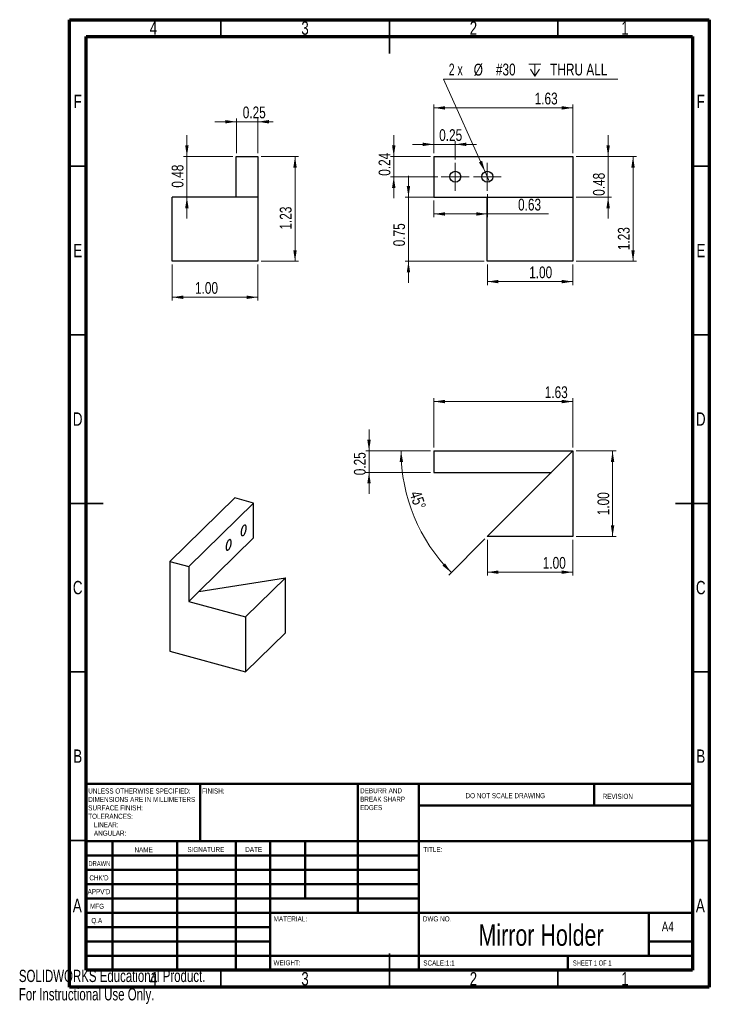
# Model space of a CAD drawing. Header units: inches. Extents: x 0 to 8.1, y 0 to 11.5.
import ezdxf

# ---------------------------------------------------------------- set-up
doc = ezdxf.new("R2010")
doc.units = ezdxf.units.IN
doc.header["$MEASUREMENT"] = 0
doc.styles.add('SLDTEXTSTYLE0', font='TXT', dxfattribs={"width": 0.75})
doc.styles.add('SLDTEXTSTYLE1', font='TXT', dxfattribs={"width": 0.686449})
doc.styles.add('SLDTEXTSTYLE2', font='TXT', dxfattribs={"width": 0.6875})
doc.styles.add('SLDTEXTSTYLE3', font='TXT', dxfattribs={"width": 0.666667})
doc.styles.add('SLDTEXTSTYLE4', font='TXT', dxfattribs={"width": 0.7})
doc.dimstyles.new('SLDDIMSTYLE0', dxfattribs={"dimtxt": 0.137795, "dimasz": 0.13, "dimexe": 0, "dimexo": 0.0625, "dimgap": 0.034449, "dimtad": 1, "dimrnd": 1e-09, "dimzin": 4, "dimdsep": 46, "dimtxsty": 'SLDTEXTSTYLE0', "dimsah": 1, "dimcen": 0.09, "dimadec": 0, "dimazin": 1, "dimtfac": 1, "dimtofl": 0, "dimtmove": 0, "dimatfit": 3, "dimfxl": 1, "dimfrac": 2, "dimtolj": 1, "dimtzin": 12, "dimarcsym": 0})
doc.dimstyles.new('SLDDIMSTYLE1', dxfattribs={"dimtxt": 0.137795, "dimasz": 0.13, "dimexe": 0, "dimexo": 0.0625, "dimgap": 0.034449, "dimtad": 1, "dimrnd": 1e-09, "dimdsep": 46, "dimtxsty": 'SLDTEXTSTYLE0', "dimsah": 1, "dimcen": 0.09, "dimadec": 0, "dimazin": 2, "dimtfac": 1, "dimtmove": 0, "dimatfit": 0, "dimfxl": 1, "dimfrac": 2, "dimtolj": 1, "dimtzin": 12, "dimarcsym": 0})
doc.dimstyles.new('SLDDIMSTYLE2', dxfattribs={"dimtxt": 0.137795, "dimasz": 0.13, "dimexe": 0, "dimexo": 0.0625, "dimgap": 0.034449, "dimtad": 1, "dimrnd": 1e-09, "dimdsep": 46, "dimtxsty": 'SLDTEXTSTYLE0', "dimsah": 1, "dimcen": 0.09, "dimadec": 0, "dimazin": 2, "dimtfac": 1, "dimtofl": 0, "dimtmove": 0, "dimatfit": 3, "dimfxl": 1, "dimfrac": 2, "dimtolj": 1, "dimtzin": 12, "dimarcsym": 0})
doc.dimstyles.new('SLDDIMSTYLE3', dxfattribs={"dimtxt": 0.137795, "dimasz": 0.13, "dimexe": 0, "dimexo": 0.0625, "dimgap": 0.034449, "dimtad": 1, "dimrnd": 1e-09, "dimzin": 12, "dimdsep": 46, "dimtxsty": 'SLDTEXTSTYLE0', "dimsah": 1, "dimcen": 0.09, "dimadec": 0, "dimazin": 3, "dimtfac": 1, "dimtofl": 0, "dimtmove": 0, "dimatfit": 3, "dimfxl": 1, "dimfrac": 2, "dimtolj": 1, "dimtzin": 12, "dimarcsym": 0})
doc.dimstyles.new('SLDDIMSTYLE4', dxfattribs={"dimtxt": 0.137795, "dimasz": 0.13, "dimexe": 0, "dimexo": 0.0625, "dimgap": 0.034449, "dimtad": 1, "dimdec": 4, "dimzin": 12, "dimdsep": 46, "dimtxsty": 'SLDTEXTSTYLE0', "dimsah": 1, "dimcen": 0.09, "dimazin": 3, "dimtfac": 1, "dimtofl": 0, "dimtmove": 0, "dimatfit": 3, "dimfxl": 1, "dimfrac": 2, "dimtolj": 1, "dimtzin": 12, "dimarcsym": 0})

# ---------------------------------------------------------------- blocks, each defined once
blk = doc.blocks.new('_D')
at = {"color": 7, "linetype": 'Continuous', "lineweight": 0}
for p, q in [((5.476, 8.635), (5.476, 8.397)), ((6.476, 8.635), (6.476, 8.397)), ((6.476, 8.437), (5.476, 8.437))]:
    blk.add_line(p, q, dxfattribs=at)
at = {"color": 7, "linetype": 'Continuous', "lineweight": 18}
for points in [[(5.476, 8.437), (5.606, 8.417), (5.606, 8.457)], [(6.476, 8.437), (6.346, 8.457), (6.346, 8.417)]]:
    blk.add_solid(points, dxfattribs=at)
at = {"color": 7, "linetype": 'Continuous', "lineweight": 18, "insert": (5.965, 8.614), "char_height": 0.1378, "attachment_point": 1, "style": 'SLDTEXTSTYLE0'}
blk.add_mtext('1.00', dxfattribs=at)
blk = doc.blocks.new('_D_1')
at = {"color": 7, "linetype": 'Continuous', "lineweight": 0}
for p, q in [((4.554, 9.424), (4.554, 9.674)), ((5.437, 9.424), (4.514, 9.424)), ((4.554, 8.674), (4.554, 9.424)), ((5.437, 8.674), (4.514, 8.674)), ((4.554, 8.674), (4.554, 8.424))]:
    blk.add_line(p, q, dxfattribs=at)
at = {"color": 7, "linetype": 'Continuous', "lineweight": 18}
for points in [[(4.554, 9.424), (4.574, 9.554), (4.534, 9.554)], [(4.554, 8.674), (4.534, 8.544), (4.574, 8.544)]]:
    blk.add_solid(points, dxfattribs=at)
at = {"color": 7, "linetype": 'Continuous', "lineweight": 18, "insert": (4.376, 8.849), "char_height": 0.1378, "attachment_point": 1, "rotation": 90, "style": 'SLDTEXTSTYLE0'}
blk.add_mtext('0.75', dxfattribs=at)
blk = doc.blocks.new('SW_SYMBOL_HOLE_DEPTH')
at = {"color": 0, "linetype": 'Continuous', "lineweight": 18}
for p, q in [((0, 34.4), (31.5, 34.4)), ((15.7, 34.4), (15.7, 3)), ((3.9, 21.9), (15.7, 3)), ((27.6, 21.9), (15.7, 3))]:
    blk.add_line(p, q, dxfattribs=at)
blk = doc.blocks.new('SW_RADIAL_DIMENSION_0')
at = {"color": 0, "linetype": 'Continuous', "lineweight": 0}
for p, q in [((0.425, -1.085), (-0.062, -0.002)), ((-0.062, -0.002), (1.977, -0.002)), ((0.477, -1.202), (0.425, -1.085))]:
    blk.add_line(p, q, dxfattribs=at)
at = {"color": 0, "linetype": 'Continuous', "lineweight": 18}
blk.add_solid([(0.425, -1.085), (0.39, -0.958), (0.353, -0.975)], dxfattribs=at)
at = {"color": 0, "linetype": 'Continuous', "lineweight": 18, "xscale": 0.0044707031, "yscale": 0.0044707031, "zscale": 0.0044707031}
blk.add_blockref('SW_SYMBOL_HOLE_DEPTH', (0.937, 0.017), dxfattribs=at)
at = {"color": 0, "linetype": 'Continuous', "lineweight": 18, "char_height": 0.1378, "attachment_point": 1}
for s, insert, style in [('2 x', (0, 0.178), 'SLDTEXTSTYLE3'), ('%%c', (0.292, 0.176), 'SLDTEXTSTYLE0'), ('#30', (0.551, 0.178), 'SLDTEXTSTYLE0'), ('THRU ALL', (1.186, 0.178), 'SLDTEXTSTYLE0')]:
    blk.add_mtext(s, dxfattribs=dict(at, insert=insert, style=style))
blk = doc.blocks.new('_D_2')
at = {"color": 7, "linetype": 'Continuous', "lineweight": 0}
for p, q in [((4.382, 9.899), (4.382, 10.149)), ((4.812, 9.899), (4.343, 9.899)), ((4.382, 9.661), (4.382, 9.899)), ((4.899, 9.661), (4.343, 9.661)), ((4.382, 9.661), (4.382, 9.411))]:
    blk.add_line(p, q, dxfattribs=at)
at = {"color": 7, "linetype": 'Continuous', "lineweight": 18}
for points in [[(4.382, 9.899), (4.402, 10.029), (4.362, 10.029)], [(4.382, 9.661), (4.362, 9.531), (4.402, 9.531)]]:
    blk.add_solid(points, dxfattribs=at)
at = {"color": 7, "linetype": 'Continuous', "lineweight": 18, "insert": (4.205, 9.673), "char_height": 0.1378, "attachment_point": 1, "rotation": 90, "style": 'SLDTEXTSTYLE0'}
blk.add_mtext('0.24', dxfattribs=at)
blk = doc.blocks.new('_D_3')
at = {"color": 7, "linetype": 'Continuous', "lineweight": 0}
for p, q in [((4.851, 10.04), (4.601, 10.04)), ((4.851, 9.938), (4.851, 10.079)), ((5.101, 10.04), (4.851, 10.04)), ((5.101, 9.863), (5.101, 10.079)), ((5.101, 10.04), (5.351, 10.04))]:
    blk.add_line(p, q, dxfattribs=at)
at = {"color": 7, "linetype": 'Continuous', "lineweight": 18}
for points in [[(4.851, 10.04), (4.721, 10.06), (4.721, 10.02)], [(5.101, 10.04), (5.231, 10.02), (5.231, 10.06)]]:
    blk.add_solid(points, dxfattribs=at)
at = {"color": 7, "linetype": 'Continuous', "lineweight": 18, "insert": (4.913, 10.217), "char_height": 0.1378, "attachment_point": 1, "style": 'SLDTEXTSTYLE0'}
blk.add_mtext('0.25', dxfattribs=at)
blk = doc.blocks.new('_D_4')
at = {"color": 7, "linetype": 'Continuous', "lineweight": 0}
for p, q in [((5.476, 9.459), (5.476, 9.188)), ((4.851, 9.385), (4.851, 9.188)), ((5.476, 9.227), (4.851, 9.227)), ((5.476, 9.227), (6.192, 9.227))]:
    blk.add_line(p, q, dxfattribs=at)
at = {"color": 7, "linetype": 'Continuous', "lineweight": 18}
for points in [[(4.851, 9.227), (4.981, 9.207), (4.981, 9.247)], [(5.476, 9.227), (5.346, 9.247), (5.346, 9.207)]]:
    blk.add_solid(points, dxfattribs=at)
at = {"color": 7, "linetype": 'Continuous', "lineweight": 18, "insert": (5.835, 9.405), "char_height": 0.1378, "attachment_point": 1, "style": 'SLDTEXTSTYLE0'}
blk.add_mtext('0.63', dxfattribs=at)
blk = doc.blocks.new('_D_5')
at = {"color": 7, "linetype": 'Continuous', "lineweight": 0}
for p, q in [((6.888, 9.899), (6.888, 10.149)), ((6.515, 9.899), (6.928, 9.899)), ((6.888, 9.424), (6.888, 9.899)), ((6.515, 9.424), (6.928, 9.424)), ((6.888, 9.424), (6.888, 9.174))]:
    blk.add_line(p, q, dxfattribs=at)
at = {"color": 7, "linetype": 'Continuous', "lineweight": 18}
for points in [[(6.888, 9.899), (6.908, 10.029), (6.868, 10.029)], [(6.888, 9.424), (6.868, 9.294), (6.908, 9.294)]]:
    blk.add_solid(points, dxfattribs=at)
at = {"color": 7, "linetype": 'Continuous', "lineweight": 18, "insert": (6.711, 9.439), "char_height": 0.1378, "attachment_point": 1, "rotation": 90, "style": 'SLDTEXTSTYLE0'}
blk.add_mtext('0.48', dxfattribs=at)
blk = doc.blocks.new('_D_6')
at = {"color": 7, "linetype": 'Continuous', "lineweight": 0}
for p, q in [((6.515, 9.899), (7.219, 9.899)), ((7.179, 9.899), (7.179, 8.674)), ((6.515, 8.674), (7.219, 8.674))]:
    blk.add_line(p, q, dxfattribs=at)
at = {"color": 7, "linetype": 'Continuous', "lineweight": 18}
for points in [[(7.179, 9.899), (7.159, 9.769), (7.199, 9.769)], [(7.179, 8.674), (7.199, 8.804), (7.159, 8.804)]]:
    blk.add_solid(points, dxfattribs=at)
at = {"color": 7, "linetype": 'Continuous', "lineweight": 18, "insert": (7.002, 8.804), "char_height": 0.1378, "attachment_point": 1, "rotation": 90, "style": 'SLDTEXTSTYLE0'}
blk.add_mtext('1.23', dxfattribs=at)
blk = doc.blocks.new('_D_7')
at = {"color": 7, "linetype": 'Continuous', "lineweight": 0}
for p, q in [((4.851, 9.938), (4.851, 10.505)), ((4.851, 10.466), (6.476, 10.466)), ((6.476, 9.938), (6.476, 10.505))]:
    blk.add_line(p, q, dxfattribs=at)
at = {"color": 7, "linetype": 'Continuous', "lineweight": 18}
for points in [[(4.851, 10.466), (4.981, 10.446), (4.981, 10.486)], [(6.476, 10.466), (6.346, 10.486), (6.346, 10.446)]]:
    blk.add_solid(points, dxfattribs=at)
at = {"color": 7, "linetype": 'Continuous', "lineweight": 18, "insert": (6.029, 10.644), "char_height": 0.1378, "attachment_point": 1, "style": 'SLDTEXTSTYLE0'}
blk.add_mtext('1.63', dxfattribs=at)
blk = doc.blocks.new('SW_CENTERMARKSYMBOL_0')
at = {"color": 0, "linetype": 'Continuous', "lineweight": 18}
for p, q in [((0, 0.098), (0, 0.163)), ((-0.098, 0), (-0.163, 0)), ((0, 0), (-0.098, 0)), ((0, 0), (0, 0.098)), ((0, 0), (0, -0.098)), ((0, 0), (0.098, 0)), ((0.098, 0), (0.163, 0)), ((0, -0.098), (0, -0.163))]:
    blk.add_line(p, q, dxfattribs=at)
blk = doc.blocks.new('SW_CENTERMARKSYMBOL_1')
at = {"color": 0, "linetype": 'Continuous', "lineweight": 18}
for p, q in [((0, 0.098), (0, 0.163)), ((-0.098, 0), (-0.163, 0)), ((0, 0), (-0.098, 0)), ((0, 0), (0, 0.098)), ((0, 0), (0, -0.098)), ((0, 0), (0.098, 0)), ((0.098, 0), (0.163, 0)), ((0, -0.098), (0, -0.163))]:
    blk.add_line(p, q, dxfattribs=at)
blk = doc.blocks.new('_D_8')
at = {"color": 7, "linetype": 'Continuous', "lineweight": 0}
for p, q in [((1.792, 8.635), (1.792, 8.215)), ((2.792, 8.635), (2.792, 8.215)), ((2.792, 8.254), (1.792, 8.254))]:
    blk.add_line(p, q, dxfattribs=at)
at = {"color": 7, "linetype": 'Continuous', "lineweight": 18}
for points in [[(1.792, 8.254), (1.922, 8.234), (1.922, 8.274)], [(2.792, 8.254), (2.662, 8.274), (2.662, 8.234)]]:
    blk.add_solid(points, dxfattribs=at)
at = {"color": 7, "linetype": 'Continuous', "lineweight": 18, "insert": (2.059, 8.432), "char_height": 0.1378, "attachment_point": 1, "style": 'SLDTEXTSTYLE0'}
blk.add_mtext('1.00', dxfattribs=at)
blk = doc.blocks.new('_D_9')
at = {"color": 7, "linetype": 'Continuous', "lineweight": 0}
for p, q in [((2.831, 9.899), (3.267, 9.899)), ((3.228, 9.899), (3.228, 8.674)), ((2.831, 8.674), (3.267, 8.674))]:
    blk.add_line(p, q, dxfattribs=at)
at = {"color": 7, "linetype": 'Continuous', "lineweight": 18}
for points in [[(3.228, 9.899), (3.208, 9.769), (3.248, 9.769)], [(3.228, 8.674), (3.248, 8.804), (3.208, 8.804)]]:
    blk.add_solid(points, dxfattribs=at)
at = {"color": 7, "linetype": 'Continuous', "lineweight": 18, "insert": (3.05, 9.044), "char_height": 0.1378, "attachment_point": 1, "rotation": 90, "style": 'SLDTEXTSTYLE0'}
blk.add_mtext('1.23', dxfattribs=at)
blk = doc.blocks.new('_D_10')
at = {"color": 7, "linetype": 'Continuous', "lineweight": 0}
for p, q in [((2.542, 10.304), (2.292, 10.304)), ((2.542, 9.938), (2.542, 10.343)), ((2.542, 10.304), (2.792, 10.304)), ((2.792, 9.938), (2.792, 10.343)), ((2.792, 10.304), (2.974, 10.304))]:
    blk.add_line(p, q, dxfattribs=at)
at = {"color": 7, "linetype": 'Continuous', "lineweight": 18}
for points in [[(2.542, 10.304), (2.412, 10.324), (2.412, 10.284)], [(2.792, 10.304), (2.922, 10.284), (2.922, 10.324)]]:
    blk.add_solid(points, dxfattribs=at)
at = {"color": 7, "linetype": 'Continuous', "lineweight": 18, "insert": (2.617, 10.482), "char_height": 0.1378, "attachment_point": 1, "style": 'SLDTEXTSTYLE0'}
blk.add_mtext('0.25', dxfattribs=at)
blk = doc.blocks.new('_D_11')
at = {"color": 7, "linetype": 'Continuous', "lineweight": 0}
for p, q in [((1.964, 9.899), (1.964, 10.149)), ((2.502, 9.899), (1.925, 9.899)), ((1.964, 9.424), (1.964, 9.899)), ((1.964, 9.424), (1.964, 9.174))]:
    blk.add_line(p, q, dxfattribs=at)
at = {"color": 7, "linetype": 'Continuous', "lineweight": 18}
for points in [[(1.964, 9.899), (1.984, 10.029), (1.944, 10.029)], [(1.964, 9.424), (1.944, 9.294), (1.984, 9.294)]]:
    blk.add_solid(points, dxfattribs=at)
at = {"color": 7, "linetype": 'Continuous', "lineweight": 18, "insert": (1.786, 9.534), "char_height": 0.1378, "attachment_point": 1, "rotation": 90, "style": 'SLDTEXTSTYLE0'}
blk.add_mtext('0.48', dxfattribs=at)
blk = doc.blocks.new('_D_12')
at = {"color": 7, "linetype": 'Continuous', "lineweight": 0}
for p, q in [((4.851, 6.498), (4.851, 7.075)), ((4.851, 7.036), (6.476, 7.036)), ((6.476, 6.498), (6.476, 7.075))]:
    blk.add_line(p, q, dxfattribs=at)
at = {"color": 7, "linetype": 'Continuous', "lineweight": 18}
for points in [[(4.851, 7.036), (4.981, 7.016), (4.981, 7.056)], [(6.476, 7.036), (6.346, 7.056), (6.346, 7.016)]]:
    blk.add_solid(points, dxfattribs=at)
at = {"color": 7, "linetype": 'Continuous', "lineweight": 18, "insert": (6.147, 7.214), "char_height": 0.1378, "attachment_point": 1, "style": 'SLDTEXTSTYLE0'}
blk.add_mtext('1.63', dxfattribs=at)
blk = doc.blocks.new('_D_13')
at = {"color": 7, "linetype": 'Continuous', "lineweight": 0}
for p, q in [((4.812, 6.459), (4.427, 6.459)), ((5.448, 5.431), (5.027, 5.01))]:
    blk.add_line(p, q, dxfattribs=at)
at = {"color": 7, "linetype": 'Continuous', "lineweight": 18}
blk.add_arc((6.476, 6.459), 2.009, 180, 225, dxfattribs=at)
for points in [[(4.467, 6.459), (4.451, 6.328), (4.491, 6.329)], [(5.055, 5.038), (4.981, 5.146), (4.952, 5.119)]]:
    blk.add_solid(points, dxfattribs=at)
at = {"color": 7, "linetype": 'Continuous', "lineweight": 18, "insert": (4.696, 6.006), "char_height": 0.1378, "attachment_point": 1, "rotation": 288.6004, "style": 'SLDTEXTSTYLE0'}
blk.add_mtext('45°', dxfattribs=at)
blk = doc.blocks.new('_D_14')
at = {"color": 7, "linetype": 'Continuous', "lineweight": 0}
for p, q in [((5.476, 5.419), (5.476, 5.004)), ((6.476, 5.419), (6.476, 5.004)), ((6.476, 5.043), (5.476, 5.043))]:
    blk.add_line(p, q, dxfattribs=at)
at = {"color": 7, "linetype": 'Continuous', "lineweight": 18}
for points in [[(5.476, 5.043), (5.606, 5.023), (5.606, 5.063)], [(6.476, 5.043), (6.346, 5.063), (6.346, 5.023)]]:
    blk.add_solid(points, dxfattribs=at)
at = {"color": 7, "linetype": 'Continuous', "lineweight": 18, "insert": (6.124, 5.221), "char_height": 0.1378, "attachment_point": 1, "style": 'SLDTEXTSTYLE0'}
blk.add_mtext('1.00', dxfattribs=at)
blk = doc.blocks.new('_D_15')
at = {"color": 7, "linetype": 'Continuous', "lineweight": 0}
for p, q in [((6.515, 6.459), (6.98, 6.459)), ((6.94, 6.459), (6.94, 5.459)), ((6.515, 5.459), (6.98, 5.459))]:
    blk.add_line(p, q, dxfattribs=at)
at = {"color": 7, "linetype": 'Continuous', "lineweight": 18}
for points in [[(6.94, 6.459), (6.92, 6.329), (6.96, 6.329)], [(6.94, 5.459), (6.96, 5.589), (6.92, 5.589)]]:
    blk.add_solid(points, dxfattribs=at)
at = {"color": 7, "linetype": 'Continuous', "lineweight": 18, "insert": (6.763, 5.708), "char_height": 0.1378, "attachment_point": 1, "rotation": 90, "style": 'SLDTEXTSTYLE0'}
blk.add_mtext('1.00', dxfattribs=at)
blk = doc.blocks.new('_D_16')
at = {"color": 7, "linetype": 'Continuous', "lineweight": 0}
for p, q in [((4.093, 6.459), (4.093, 6.709)), ((4.812, 6.459), (4.054, 6.459)), ((4.093, 6.459), (4.093, 6.209)), ((4.812, 6.209), (4.054, 6.209)), ((4.093, 6.209), (4.093, 5.959))]:
    blk.add_line(p, q, dxfattribs=at)
at = {"color": 7, "linetype": 'Continuous', "lineweight": 18}
for points in [[(4.093, 6.459), (4.113, 6.589), (4.073, 6.589)], [(4.093, 6.209), (4.073, 6.079), (4.113, 6.079)]]:
    blk.add_solid(points, dxfattribs=at)
at = {"color": 7, "linetype": 'Continuous', "lineweight": 18, "insert": (3.916, 6.175), "char_height": 0.1378, "attachment_point": 1, "rotation": 90, "style": 'SLDTEXTSTYLE0'}
blk.add_mtext('0.25', dxfattribs=at)

msp = doc.modelspace()

# ---------------------------------------------------------------- linework, layer by layer
at = {"color": 7, "linetype": 'Continuous', "lineweight": 70}
for p, q in [((0.59055, 0.19685), (0.59055, 11.49606)), ((0.59055, 11.49606), (8.07087, 11.49606)), ((8.07087, 11.49606), (8.07087, 0.19685)), ((0.7874, 0.3937), (0.7874, 11.29921)), ((0.7874, 11.29921), (7.87402, 11.29921)), ((7.87402, 11.29921), (7.87402, 0.3937)), ((7.87402, 0.3937), (0.7874, 0.3937)), ((8.07087, 0.19685), (0.59055, 0.19685))]:
    msp.add_line(p, q, dxfattribs=at)
at = {"color": 7, "linetype": 'Continuous', "lineweight": 35}
for p, q in [((2.3622, 11.29921), (2.3622, 11.49606)), ((4.33071, 11.49606), (4.33071, 11.10236)), ((4.33071, 11.29921), (4.33071, 11.49606)), ((6.29921, 11.29921), (6.29921, 11.49606)), ((0.7874, 9.78346), (0.59055, 9.78346)), ((7.87402, 9.78346), (8.07087, 9.78346)), ((0.7874, 7.81496), (0.59055, 7.81496)), ((7.87402, 7.81496), (8.07087, 7.81496)), ((0.59055, 5.84646), (0.98425, 5.84646)), ((0.7874, 5.84646), (0.59055, 5.84646)), ((8.07087, 5.84646), (7.67717, 5.84646)), ((7.87402, 5.84646), (8.07087, 5.84646)), ((0.7874, 3.87795), (0.59055, 3.87795)), ((7.87402, 3.87795), (8.07087, 3.87795)), ((0.7874, 1.90945), (0.59055, 1.90945)), ((7.87402, 1.90945), (8.07087, 1.90945)), ((4.33071, 0.19685), (4.33071, 0.59055)), ((2.3622, 0.3937), (2.3622, 0.19685)), ((4.33071, 0.3937), (4.33071, 0.19685)), ((6.29921, 0.3937), (6.29921, 0.19685))]:
    msp.add_line(p, q, dxfattribs=at)
at = {"color": 7, "linetype": 'Continuous', "lineweight": 25}
for p, q in [((2.54166, 9.42391), (2.54166, 9.89891)), ((2.54166, 9.89891), (2.79166, 9.89891)), ((2.79166, 9.89891), (2.79166, 9.42391)), ((4.85089, 9.89891), (4.85089, 9.42391)), ((4.85089, 9.89891), (6.47589, 9.89891)), ((6.47589, 9.89891), (6.47589, 9.42391)), ((1.79166, 8.67391), (1.79166, 9.42391)), ((2.54166, 9.42391), (1.79166, 9.42391)), ((2.79166, 9.42391), (2.54166, 9.42391)), ((2.79166, 9.42391), (2.79166, 8.67391)), ((4.85089, 9.42391), (6.47589, 9.42391)), ((5.47589, 8.67391), (5.47589, 9.42391)), ((6.47589, 9.42391), (6.47589, 8.67391)), ((2.79166, 8.67391), (1.79166, 8.67391)), ((6.47589, 8.67391), (5.47589, 8.67391)), ((4.85089, 6.45856), (6.47589, 6.45856)), ((4.85089, 6.45856), (4.85089, 6.20856)), ((6.47589, 6.45856), (5.47589, 5.45856)), ((6.47589, 6.45856), (6.47589, 5.45856)), ((4.85089, 6.20856), (6.22589, 6.20856)), ((2.52327, 5.90964), (1.76489, 5.16944)), ((2.74438, 5.84955), (2.52327, 5.90964)), ((2.74438, 5.84955), (1.986, 5.10935)), ((2.74438, 5.44239), (2.74438, 5.84955)), ((2.74438, 5.44239), (2.10267, 4.81607)), ((6.47589, 5.45856), (5.47589, 5.45856)), ((1.76489, 5.16944), (1.76489, 4.76228)), ((1.76489, 5.16944), (1.986, 5.10935)), ((1.986, 5.10935), (1.986, 4.70219)), ((2.10267, 4.81607), (3.116, 4.97743)), ((2.64931, 4.52192), (3.116, 4.97743)), ((3.116, 4.33455), (3.116, 4.97743)), ((1.76489, 4.76228), (1.76489, 4.11941)), ((1.986, 4.70219), (2.10267, 4.81607)), ((1.986, 4.70219), (2.64931, 4.52192)), ((2.64931, 4.52192), (2.64931, 3.87904)), ((2.64931, 3.87904), (3.116, 4.33455)), ((1.76489, 4.11941), (2.64931, 3.87904))]:
    msp.add_line(p, q, dxfattribs=at)
at = {"color": 7, "linetype": 'Continuous', "lineweight": 50}
for p, q in [((0.7874, 2.5689), (7.87402, 2.5689)), ((0.7874, 2.5689), (0.7874, 0.3937)), ((2.11811, 1.89961), (2.11811, 2.5689)), ((3.96063, 2.5689), (3.96063, 1.06299)), ((4.67717, 2.5689), (4.67717, 0.3937)), ((6.72441, 2.31791), (6.72441, 2.5689)), ((7.87402, 2.31791), (4.67717, 2.31791)), ((7.87402, 1.89961), (0.7874, 1.89961)), ((1.09449, 1.89961), (1.09449, 0.3937)), ((1.85004, 1.89961), (1.85004, 0.3937)), ((2.53539, 1.89961), (2.53539, 0.3937)), ((2.93701, 0.3937), (2.93701, 1.89961)), ((3.34646, 1.23031), (3.34646, 1.89961)), ((4.67717, 1.73228), (0.7874, 1.73228)), ((4.67717, 1.56496), (0.7874, 1.56496)), ((4.67717, 1.39764), (0.7874, 1.39764)), ((4.67717, 1.23031), (0.7874, 1.23031)), ((2.93701, 1.06299), (0.7874, 1.06299)), ((2.93701, 1.06299), (7.87402, 1.06299)), ((7.3622, 0.56102), (7.3622, 1.06299)), ((2.93701, 0.89567), (0.7874, 0.89567)), ((2.93701, 0.72835), (0.7874, 0.72835)), ((7.87402, 0.72835), (7.3622, 0.72835)), ((0.7874, 0.56102), (7.87402, 0.56102)), ((6.41732, 0.3937), (6.41732, 0.56102))]:
    msp.add_line(p, q, dxfattribs=at)
at = {"color": 7, "linetype": 'Continuous', "lineweight": 25, "flags": 128}
for points in [[(2.65769, 5.56136), (2.65732, 5.56962), (2.65622, 5.57695), (2.65442, 5.58317), (2.65196, 5.58814), (2.6489, 5.59173), (2.64533, 5.59385), (2.64132, 5.59445), (2.63697, 5.59352), (2.63239, 5.59107), (2.6277, 5.58717), (2.62301, 5.58191), (2.61844, 5.57543), (2.61409, 5.56788), (2.61008, 5.55945), (2.6065, 5.55034), (2.60344, 5.54079), (2.60099, 5.53102), (2.59918, 5.52128), (2.59809, 5.5118), (2.59772, 5.50283), (2.59809, 5.49457), (2.59918, 5.48724), (2.60099, 5.48101), (2.60344, 5.47605), (2.6065, 5.47246), (2.61008, 5.47034), (2.61409, 5.46974), (2.61844, 5.47067), (2.62301, 5.47312), (2.6277, 5.47702), (2.63239, 5.48228), (2.63697, 5.48876), (2.64132, 5.49631), (2.64533, 5.50474), (2.6489, 5.51385), (2.65196, 5.5234), (2.65442, 5.53317), (2.65622, 5.54291), (2.65732, 5.55238), (2.65769, 5.56136)], [(2.48268, 5.39054), (2.48231, 5.3988), (2.48121, 5.40613), (2.47941, 5.41236), (2.47695, 5.41733), (2.47389, 5.42092), (2.47032, 5.42304), (2.4663, 5.42364), (2.46196, 5.4227), (2.45738, 5.42025), (2.45269, 5.41635), (2.448, 5.41109), (2.44343, 5.40461), (2.43908, 5.39706), (2.43507, 5.38863), (2.43149, 5.37953), (2.42843, 5.36997), (2.42597, 5.3602), (2.42417, 5.35046), (2.42308, 5.34099), (2.42271, 5.33201), (2.42308, 5.32376), (2.42417, 5.31643), (2.42597, 5.3102), (2.42843, 5.30523), (2.43149, 5.30164), (2.43507, 5.29952), (2.43908, 5.29892), (2.44343, 5.29986), (2.448, 5.3023), (2.45269, 5.30621), (2.45738, 5.31146), (2.46196, 5.31794), (2.4663, 5.32549), (2.47032, 5.33393), (2.47389, 5.34303), (2.47695, 5.35258), (2.47941, 5.36235), (2.48121, 5.37209), (2.48231, 5.38157), (2.48268, 5.39054)]]:
    msp.add_lwpolyline(points, dxfattribs=at)
at = {"color": 7, "linetype": 'Continuous', "lineweight": 25}
for centre in [(5.10089, 9.66141), (5.47589, 9.66141)]:
    msp.add_circle(centre, 0.06425, dxfattribs=at)

# ---------------------------------------------------------------- block references
at = {"color": 7, "linetype": 'Continuous', "lineweight": 18}
msp.add_blockref('SW_RADIAL_DIMENSION_0', (5.02487, 10.80504), dxfattribs=at)
at = {"color": 7, "linetype": 'Continuous', "lineweight": 0}
for name, p in [('SW_CENTERMARKSYMBOL_1', (5.10089, 9.66141)), ('SW_CENTERMARKSYMBOL_0', (5.47589, 9.66141))]:
    msp.add_blockref(name, p, dxfattribs=at)

# ---------------------------------------------------------------- texts
for s, insert, char_height, attachment_point, style in [('4', (1.57323, 11.47634), 0.15625, 2, 'SLDTEXTSTYLE0'), ('3', (3.34488, 11.47634), 0.15625, 2, 'SLDTEXTSTYLE0'), ('2', (5.31339, 11.47634), 0.15625, 2, 'SLDTEXTSTYLE0'), ('1', (7.08504, 11.47634), 0.15625, 2, 'SLDTEXTSTYLE0'), ('F', (0.68731, 10.62004), 0.15625, 2, 'SLDTEXTSTYLE0'), ('F', (7.97078, 10.62004), 0.15625, 2, 'SLDTEXTSTYLE0'), ('E', (0.68928, 8.87791), 0.15625, 2, 'SLDTEXTSTYLE0'), ('E', (7.97275, 8.87791), 0.15625, 2, 'SLDTEXTSTYLE0'), ('D', (0.68711, 6.90941), 0.15625, 2, 'SLDTEXTSTYLE0'), ('D', (7.97058, 6.90941), 0.15625, 2, 'SLDTEXTSTYLE0'), ('C', (0.68735, 4.9409), 0.15625, 2, 'SLDTEXTSTYLE0'), ('C', (7.97081, 4.9409), 0.15625, 2, 'SLDTEXTSTYLE0'), ('B', (0.68782, 2.9724), 0.15625, 2, 'SLDTEXTSTYLE0'), ('B', (7.97128, 2.9724), 0.15625, 2, 'SLDTEXTSTYLE0'), ('UNLESS OTHERWISE SPECIFIED:', (0.81077, 2.51657), 0.0590551, 1, 'SLDTEXTSTYLE0'), ('DIMENSIONS ARE IN MILLIMETERS', (0.81077, 2.41815), 0.0590551, 1, 'SLDTEXTSTYLE0'), ('FINISH:', (2.1406, 2.51651), 0.059055, 1, 'SLDTEXTSTYLE0'), ('DEBURR AND', (3.98855, 2.51981), 0.059055, 1, 'SLDTEXTSTYLE0'), ('BREAK SHARP', (3.98855, 2.42138), 0.0590551, 1, 'SLDTEXTSTYLE0'), ('DO NOT SCALE DRAWING', (5.22105, 2.46193), 0.0590551, 1, 'SLDTEXTSTYLE0'), ('REVISION', (6.82392, 2.45413), 0.059055, 1, 'SLDTEXTSTYLE0'), ('SURFACE FINISH:', (0.81077, 2.31972), 0.0590551, 1, 'SLDTEXTSTYLE0'), ('EDGES', (3.98855, 2.32296), 0.059055, 1, 'SLDTEXTSTYLE0'), ('TOLERANCES:', (0.81077, 2.2213), 0.0590551, 1, 'SLDTEXTSTYLE0'), ('LINEAR:', (0.87721, 2.12287), 0.059055, 1, 'SLDTEXTSTYLE0'), ('ANGULAR:', (0.87721, 2.02445), 0.059055, 1, 'SLDTEXTSTYLE0'), ('NAME', (1.35127, 1.83077), 0.059055, 1, 'SLDTEXTSTYLE0'), ('SIGNATURE', (1.96983, 1.83314), 0.059055, 1, 'SLDTEXTSTYLE0'), ('DATE', (2.64625, 1.83371), 0.059055, 1, 'SLDTEXTSTYLE0'), ('TITLE:', (4.72796, 1.83371), 0.059055, 1, 'SLDTEXTSTYLE0'), ('DRAWN', (0.81273, 1.66869), 0.059055, 1, 'SLDTEXTSTYLE1'), ("CHK'D", (0.82438, 1.50244), 0.059055, 1, 'SLDTEXTSTYLE0'), ("APPV'D", (0.80322, 1.34118), 0.059055, 1, 'SLDTEXTSTYLE0'), ('A', (0.68266, 1.22804), 0.15625, 2, 'SLDTEXTSTYLE0'), ('MFG', (0.83165, 1.16991), 0.059055, 1, 'SLDTEXTSTYLE0'), ('A', (7.96613, 1.22804), 0.15625, 2, 'SLDTEXTSTYLE0'), ('Q.A', (0.84681, 1.00412), 0.059055, 1, 'SLDTEXTSTYLE0'), ('MATERIAL:', (2.97818, 1.02307), 0.059055, 1, 'SLDTEXTSTYLE0'), ('DWG NO.', (4.72256, 1.02307), 0.059055, 1, 'SLDTEXTSTYLE0'), ('Mirror Holder', (6.10364, 0.92941), 0.25, 2, 'SLDTEXTSTYLE0'), ('A4', (7.51461, 0.96088), 0.114583, 1, 'SLDTEXTSTYLE0'), ('WEIGHT:', (2.97708, 0.50982), 0.059, 1, 'SLDTEXTSTYLE0'), ('SCALE:1:1', (4.72732, 0.50788), 0.059055, 1, 'SLDTEXTSTYLE0'), ('SHEET 1 OF 1', (6.47552, 0.50788), 0.0590551, 1, 'SLDTEXTSTYLE2'), ('4', (1.57323, 0.37174), 0.15625, 2, 'SLDTEXTSTYLE0'), ('3', (3.34488, 0.37174), 0.15625, 2, 'SLDTEXTSTYLE0'), ('2', (5.31339, 0.37174), 0.15625, 2, 'SLDTEXTSTYLE0'), ('1', (7.08504, 0.37174), 0.15625, 2, 'SLDTEXTSTYLE0')]:
    msp.add_mtext(s, dxfattribs=dict(at, insert=insert, char_height=char_height, attachment_point=attachment_point, style=style))
at = {"color": 7, "linetype": 'Continuous', "char_height": 0.1430315, "attachment_point": 1, "style": 'SLDTEXTSTYLE4'}
for s, insert in [('SOLIDWORKS Educational Product.', (0, 0.39892)), ('For Instructional Use Only.', (0, 0.18438))]:
    msp.add_mtext(s, dxfattribs=dict(at, insert=insert))

# ---------------------------------------------------------------- dimensions: what is measured, and where the dimension line sits
at = {"color": 7, "linetype": 'Continuous', "lineweight": 18}
for base, p1, p2, dimstyle, picture, middle in [((6.475889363, 10.4659741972), (4.850889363, 9.8989137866), (6.475889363, 9.8989137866), 'SLDDIMSTYLE3', '_D_7', (6.2074826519, 10.4659741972)), ((2.79166, 10.3041), (2.54166, 9.89891), (2.79166, 9.89891), 'SLDDIMSTYLE1', '_D_10', (2.79536, 10.3041)), ((4.85089, 10.0396), (5.10089, 9.82409), (4.85089, 9.89891), 'SLDDIMSTYLE1', '_D_3', (5.09155, 10.0396)), ((4.850889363, 9.2269829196), (5.475889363, 9.4987385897), (4.850889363, 9.4239137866), 'SLDDIMSTYLE2', '_D_4', (6.0135066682, 9.2269829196)), ((1.79166, 8.25448), (2.79166, 8.67391), (1.79166, 8.67391), 'SLDDIMSTYLE0', '_D_8', (2.2374, 8.25448)), ((5.47589, 8.43667), (6.47589, 8.67391), (5.47589, 8.67391), 'SLDDIMSTYLE0', '_D', (6.14306, 8.43667)), ((6.475889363, 7.0361004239), (4.850889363, 6.4585631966), (6.475889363, 6.4585631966), 'SLDDIMSTYLE3', '_D_12', (6.3252527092, 7.0361004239)), ((5.47589, 5.04342), (6.47589, 5.45856), (5.47589, 5.45856), 'SLDDIMSTYLE0', '_D_14', (6.30248, 5.04342))]:
    dim = msp.add_linear_dim(base=base, p1=p1, p2=p2, dimstyle=dimstyle, dxfattribs=at)
    dim.commit()
    dim.dimension.update_dxf_attribs({"geometry": picture, "text_midpoint": middle, "dimtype": 160})
for base, p1, p2, dimstyle, picture, middle in [((1.9641214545, 9.8989137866), (1.7916617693, 9.4239137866), (2.5416617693, 9.8989137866), 'SLDDIMSTYLE1', '_D_11', (1.9641214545, 9.7119903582)), ((4.38216, 9.89891), (4.93821, 9.66141), (4.85089, 9.89891), 'SLDDIMSTYLE1', '_D_2', (4.38216, 9.85167)), ((6.8882201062, 9.8989137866), (6.475889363, 9.4239137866), (6.475889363, 9.8989137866), 'SLDDIMSTYLE1', '_D_5', (6.8882201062, 9.6172741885)), ((3.2280524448, 8.6739137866), (2.7916617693, 9.8989137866), (2.7916617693, 8.6739137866), 'SLDDIMSTYLE3', '_D_9', (3.2280524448, 9.2223594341)), ((7.1794715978, 8.6739137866), (6.475889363, 9.8989137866), (6.475889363, 8.6739137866), 'SLDDIMSTYLE3', '_D_6', (7.1794715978, 8.9818163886)), ((4.55386, 9.42391), (5.47589, 8.67391), (5.47589, 9.42391), 'SLDDIMSTYLE1', '_D_1', (4.55386, 9.02699)), ((4.09345, 6.20856), (4.85089, 6.45856), (4.85089, 6.20856), 'SLDDIMSTYLE1', '_D_16', (4.09345, 6.35289)), ((6.94014, 5.45856), (6.47589, 6.45856), (6.47589, 5.45856), 'SLDDIMSTYLE0', '_D_15', (6.94014, 5.88604))]:
    dim = msp.add_linear_dim(base=base, p1=p1, p2=p2, angle=90, dimstyle=dimstyle, dxfattribs=at)
    dim.commit()
    dim.dimension.update_dxf_attribs({"geometry": picture, "text_midpoint": middle, "dimtype": 160})
dim = msp.add_angular_dim_2l(base=(4.61968, 5.6897), line1=((6.47589, 6.45856), (5.47589, 5.45856)), line2=((4.85089, 6.45856), (6.47589, 6.45856)), dimstyle='SLDDIMSTYLE4', dxfattribs=at)
dim.commit()
dim.dimension.update_dxf_attribs({"geometry": '_D_13', "text_midpoint": (4.57169, 5.81772), "dimtype": 162})

doc.saveas('drawing.dxf')
